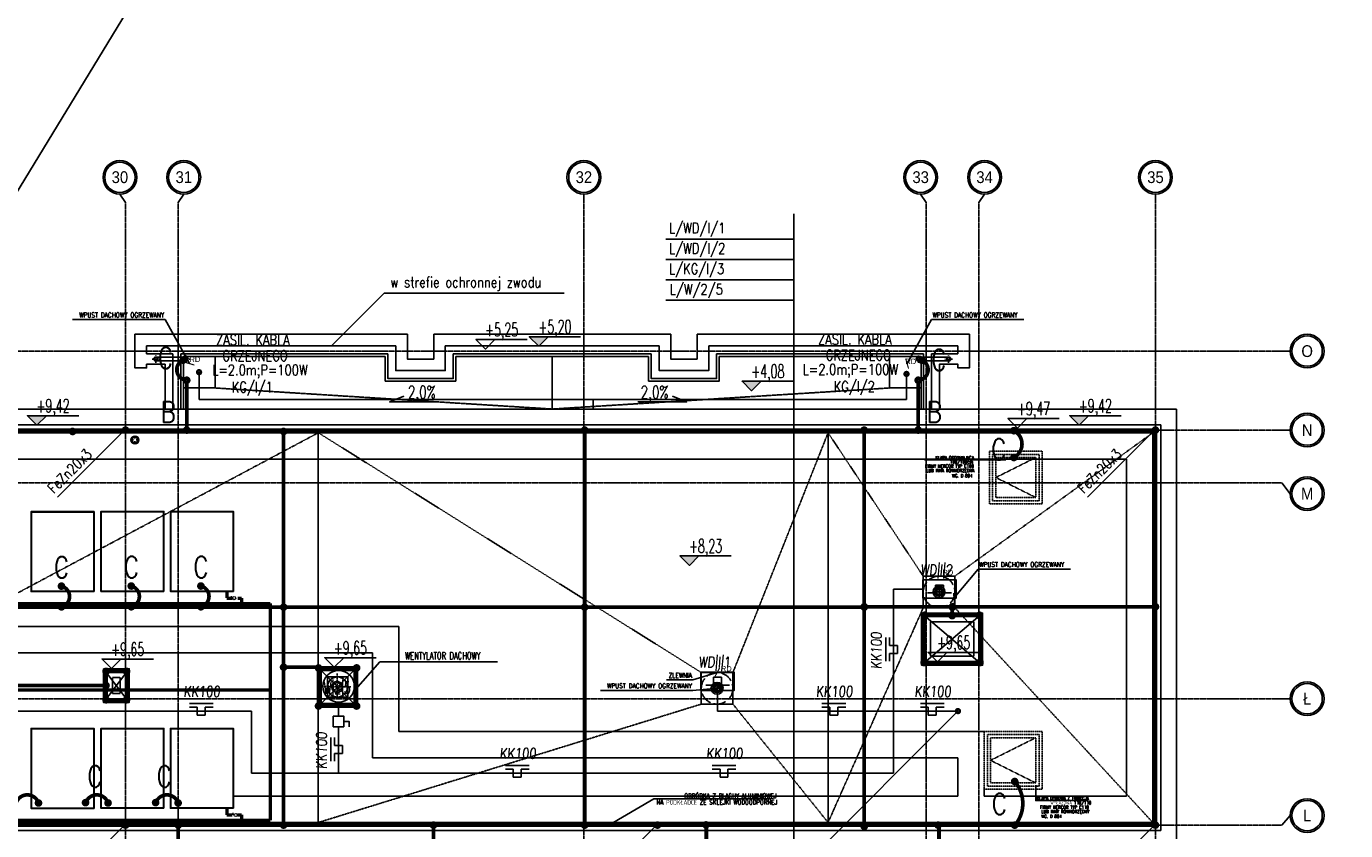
# Model space of a CAD drawing. Extents: x 3880 to 129921, y -116796 to -57711.
# Tile 35 of 110: x 16207 to 18711, y -97822 to -96295. Entities that reach past the tile are written whole.
import ezdxf
from ezdxf.enums import TextEntityAlignment as Align

# ---------------------------------------------------------------- set-up
doc = ezdxf.new("R2010")
doc.units = 0
doc.header["$LTSCALE"] = 2
for name, pattern in [('00-inst$0$DASHDOT', [1, 0.5, -0.25, 0, -0.25]), ('ACAD_ISO02W100', [15, 12, -3]), ('ACAD_ISO10W100', [18.5, 12, -3, 0.5, -3]), ('CENTER', [2, 1.25, -0.25, 0.25, -0.25]), ('DASHDOT2', [12.7, 6.35, -3.175, 0, -3.175]), ('DASHED', [0.75, 0.5, -0.25]), ('DASHED2', [0.375, 0.25, -0.125]), ('DIVIDE2', [0.625, 0.25, -0.125, 0, -0.125, 0, -0.125])]:
    doc.linetypes.add(name, pattern=pattern)
doc.layers.get('0').update_dxf_attribs({"color": 101, "linetype": 'CONTINUOUS'})
doc.layers.add('2DH_PLS_glp', color=202, linetype='DASHED', lineweight=50)
doc.layers.add('2DH_SYM', color=41, linetype='CONTINUOUS', lineweight=18)
for name, color, linetype in [('E35', 6, 'CONTINUOUS'), ('E50', 3, 'CONTINUOUS'), ('Ins-kan', 54, 'CONTINUOUS'), ('Ins-wod', 152, 'CONTINUOUS'), ('KOLEKTORY_BMK_SOLAR_2_51', 1, 'CONTINUOUS'), ('m-went-odnośniki', 255, 'CONTINUOUS'), ('m-went-opis', 86, 'CONTINUOUS'), ('m-went-urządzenia', 51, 'CONTINUOUS'), ('m-went-wywiew', 1, 'CONTINUOUS'), ('Opis-rzedne', 52, 'CONTINUOUS'), ('Opis-spadki', 61, 'CONTINUOUS'), ('Os-osie glowne', 1, 'CENTER'), ('Os-osie-opis', 2, 'CONTINUOUS'), ('Sch-opis', 51, 'CONTINUOUS'), ('W-idok', 9, 'CONTINUOUS'), ('W-idok nad', 5, 'DASHED2')]:
    doc.layers.add(name, color=color, linetype=linetype)
doc.styles.add('CP_ATTR', font='ROMANS.SHX')
doc.styles.add('dwg_opis duży', font='ARIAL.TTF', dxfattribs={"width": 0.9})
doc.styles.add('dwg_opis podstawowy', font='romans.shx', dxfattribs={"width": 0.9})
doc.styles.add('ROMANS', font='romans', dxfattribs={"width": 0.85})
doc.styles.add('tab-bud$0$ROMANS', font='romans', dxfattribs={"width": 0.7})
doc.styles.add('TYTUL2', font='ARIAL.TTF')
doc.dimstyles.new('CHMIELNA', dxfattribs={"dimscale": 3.5, "dimtxt": 4, "dimasz": 1.5, "dimexe": 3, "dimexo": 0, "dimgap": 1, "dimtad": 1, "dimdec": 1, "dimrnd": 0.5, "dimzin": 12, "dimdsep": 46, "dimtxsty": 'ROMANS', "dimblk": 'DIMTICK', "dimcen": 0.09, "dimse1": 1, "dimse2": 1, "dimclrd": 143, "dimclrt": 53, "dimadec": 0, "dimazin": 0, "dimtfac": 1, "dimtdec": 1, "dimtix": 1, "dimtmove": 2, "dimatfit": 2, "dimldrblk": 'ARCHTICK', "dimfxl": 0, "dimtolj": 1, "dimtzin": 0, "dimarcsym": 0})

# ---------------------------------------------------------------- blocks, each defined once
blk = doc.blocks.new('_kdjkgjksjhgkfhh')
for p, q in [((-11.2, 0), (11.2, 0)), ((0, 11.2), (0, -11.2))]:
    blk.add_line(p, q)
for radius in [11.3, 8.25]:
    blk.add_circle((0, 0), radius)
blk = doc.blocks.new('_gkjgskfjgkdfh')
at = {"linetype": 'DASHDOT2', "ltscale": 0.5}
for points in [[(-7, 0), (7, 0)], [(0, -7), (0, 7)], [(0, 0), (0, -7)]]:
    blk.add_lwpolyline(points, dxfattribs=at)
at = {"ltscale": 2}
for radius in [3.75, 3.25]:
    blk.add_circle((0, 0), radius, dxfattribs=at)
blk = doc.blocks.new('_kdfjhkfjghhgkjkl')
at = {"linetype": '00-inst$0$DASHDOT', "ltscale": 5}
for p, q in [((7.5, 0), (-7.5, 0)), ((0, -7.5), (0, 7.5))]:
    blk.add_line(p, q, dxfattribs=at)
for radius in [7.5, 5.5]:
    blk.add_circle((0, 0), radius)
blk = doc.blocks.new('_kgjdskfgjkfh')
at = {"linetype": 'ACAD_ISO10W100'}
for p, q in [((10, 0), (-10, 0)), ((0, 10), (0, -10))]:
    blk.add_line(p, q, dxfattribs=at)
at = {"linetype": 'Continuous', "ltscale": 7}
for p, q in [((-8, 0), (-5, 0)), ((-7.6, 2.5), (-4.8, 1.5)), ((-6.5, 4.7), (-4, 2.9)), ((-4.7, 6.5), (-2.9, 4)), ((-2.5, 7.6), (-1.5, 4.8)), ((0, 8), (0, 5)), ((2.5, 7.6), (1.5, 4.8)), ((4.7, 6.5), (2.9, 4)), ((6.5, 4.7), (4, 2.9)), ((7.6, 2.5), (4.8, 1.5)), ((8, 0), (5, 0)), ((-7.6, -2.5), (-4.8, -1.5)), ((-6.5, -4.7), (-4, -2.9)), ((-4.7, -6.5), (-2.9, -4)), ((-2.5, -7.6), (-1.5, -4.8)), ((0, -8), (0, -5)), ((2.5, -7.6), (1.5, -4.8)), ((4.7, -6.5), (2.9, -4)), ((6.5, -4.7), (4, -2.9)), ((7.6, -2.5), (4.8, -1.5))]:
    blk.add_line(p, q, dxfattribs=at)
at = {"linetype": 'ACAD_ISO02W100'}
blk.add_circle((0, 0), 30, dxfattribs=at)
at = {"linetype": 'Continuous', "ltscale": 7}
for radius in [8, 5]:
    blk.add_circle((0, 0), radius, dxfattribs=at)
blk = doc.blocks.new('SPADKI')
at = {"ltscale": 25}
blk.add_lwpolyline([(0, 0), (0, -70), (-8, -50), (-8, -50)], dxfattribs=at)
at = {"ltscale": 25, "style": 'ROMANS', "width": 0.7}
blk.add_attdef('SP%', text='', height=18, rotation=90, dxfattribs=at).set_placement((-4.9, -24), align=Align.CENTER)
blk = doc.blocks.new('dwg_kota kons 50')
blk.add_hatch(color=256).paths.add_polyline_path([(9, 9), (-9, 9), (0, 0)])
blk.add_lwpolyline([(39.75, 9), (-9, 9), (0, 0), (9, 9)])
at = {"style": 'dwg_opis podstawowy', "width": 0.6}
blk.add_attdef('KOTA_KONS', text='', height=12.75, dxfattribs=at).set_placement((15.375, 8.25), align=Align.BOTTOM_CENTER)
blk = doc.blocks.new('dwg_kota arch 50')
blk.add_lwpolyline([(39.75, 9), (-9, 9), (0, 0), (9, 9)])
at = {"style": 'dwg_opis podstawowy', "width": 0.6}
blk.add_attdef('KOTA_ARCH', text='', height=12.75, dxfattribs=at).set_placement((15.375, 8.25), align=Align.BOTTOM_CENTER)
blk = doc.blocks.new('_opis_osi')
blk.add_hatch(color=256).paths.add_polyline_path([(32, -32), (28.8, -32, -1), (-28.8, -32), (-32, -32, 1)])
for radius in [32, 28.8]:
    blk.add_circle((0, -32), radius)
at = {"style": 'dwg_opis duży', "width": 0.9}
blk.add_attdef('AXNAMEV', text='', height=22.4, rotation=90, dxfattribs=at).set_placement((0, -32), align=Align.MIDDLE_CENTER)
blk = doc.blocks.new('_opis_osi_liczbowy')
blk.add_hatch(color=256).paths.add_polyline_path([(32, 32), (32, 28.8, -1), (32, -28.8), (32, -32, 1)])
for radius in [32, 28.8]:
    blk.add_circle((32, 0), radius)
at = {"style": 'dwg_opis duży', "width": 0.9}
blk.add_attdef('AXNAMEH', text='', height=22.4, rotation=90, dxfattribs=at).set_placement((32, 0), align=Align.MIDDLE_CENTER)
blk = doc.blocks.new('DIMTICK')
for p, q in [((-1, 0), (1, 0)), ((0, 1), (0, -1))]:
    blk.add_line(p, q)
at = {"const_width": 0.141}
blk.add_lwpolyline([(0.71, 0.71), (-0.71, -0.71)], dxfattribs=at)
blk = doc.blocks.new('A$C5F9C5678')
at = {"layer": 'E35'}
for p, q in [((-54.2, 9.9), (-39.2, 9.9)), ((-39.2, 9.9), (-39.2, 24.9)), ((-39.2, 24.9), (-24.2, 24.9)), ((-24.2, 24.9), (-24.2, 9.9)), ((-24.2, 9.9), (-9.2, 9.9))]:
    blk.add_line(p, q, dxfattribs=at)
blk.add_lwpolyline([(-63.3, 34.4), (0, 34.4), (0, 0), (-63.3, 0)], close=True, dxfattribs=at)
blk = doc.blocks.new('A$C396C56EA')
at = {"layer": 'E35'}
for p, q in [((0, 0), (45, 0)), ((0, -6.9), (15, -6.9)), ((15, -6.9), (15, -21.9)), ((15, -21.9), (30, -21.9)), ((30, -21.9), (30, -6.9)), ((30, -6.9), (45, -6.9))]:
    blk.add_line(p, q, dxfattribs=at)
blk = doc.blocks.new('CPHS_873')
for p, q in [((0, 0.3), (0, 0.5)), ((0, 0.5), (0.4, 0.5))]:
    blk.add_line(p, q)
blk.add_circle((0, 0), 0.3)
at = {"linetype": 'ByBlock', "style": 'CP_ATTR', "flags": 9}
for tag in ['OTHER', 'WEIGHT', 'VOLTAGE', 'POWER', 'FLOW', 'TEMPERATURE', 'PN', 'DN', 'CHARACTER', 'ORDER-NO', 'PRODUCT-TYPE', 'ARTICLE', 'PRODUCER', 'NUMBER', 'GROUP', 'NAME']:
    blk.add_attdef(tag, text='', height=0.00005, dxfattribs=at).set_placement((-0.09, -0.02), align=Align.MIDDLE_LEFT)

msp = doc.modelspace()

# ---------------------------------------------------------------- linework, layer by layer
at = {"layer": '2DH_PLS_glp'}
for p, q in [((16587.256, -97367.19), (16587.256, -97375.27)), ((16587.256, -97368.383), (16587.256, -97380.27)), ((16587.256, -97380.27), (16597.615, -97380.27)), ((16607.615, -97380.27), (16615.118, -97380.27)), ((16615.118, -97380.27), (16615.118, -97390.217)), ((10012.986, -97390.217), (16669.949, -97390.217)), ((16669.949, -97802.006), (16669.949, -97390.217)), ((16669.949, -97555.159), (15188.05, -97555.159)), ((16587.256, -97778.979), (16587.256, -97787.059)), ((16587.256, -97780.172), (16587.256, -97792.059)), ((10012.986, -97802.006), (16669.949, -97802.006)), ((16587.256, -97792.059), (16597.615, -97792.059)), ((16607.615, -97792.059), (16615.118, -97792.059)), ((16615.118, -97792.059), (16615.118, -97802.006))]:
    msp.add_line(p, q, dxfattribs=at)
at = {"layer": 'E35'}
for p, q in [((20306.701, -89854.952), (3879.746, -116795.688)), ((17663.092, -97906.49), (17663.092, -96650.948)), ((17663.092, -96698.465), (17420.191, -96698.465)), ((17663.092, -96737.263), (17420.191, -96737.263)), ((17663.092, -96776.061), (17420.191, -96776.061)), ((16787.244, -96899.911), (16885.811, -96801.345)), ((16885.811, -96801.345), (17227.343, -96801.345)), ((17663.092, -96814.859), (17420.191, -96814.859)), ((16265.505, -97188.648), (16394.673, -97059.48)), ((16265.505, -97188.648), (16394.673, -97059.48)), ((18220.505, -97188.648), (18349.673, -97059.48)), ((18220.505, -97188.648), (18349.673, -97059.48)), ((17974.802, -97594.78), (17663.092, -97906.49)), ((16265.505, -97938.648), (16394.673, -97809.48)), ((16265.505, -97938.648), (16394.673, -97809.48)), ((17249.622, -97964.358), (17404.5, -97809.48)), ((17249.622, -97964.358), (17404.5, -97809.48)), ((18220.505, -97938.648), (18349.673, -97809.48)), ((18220.505, -97938.648), (18349.673, -97809.48))]:
    msp.add_line(p, q, dxfattribs=at)
at = {"layer": 'E35', "ltscale": 0.5}
msp.add_line((16819.053, -97614.353), (16819.053, -97624.353), dxfattribs=at)
for points in [[(16789.053, -97604.353), (16809.053, -97604.353), (16809.053, -97624.353), (16789.053, -97624.353)], [(16809.053, -97614.353), (16819.053, -97614.353), (16819.053, -97614.353), (16809.053, -97614.353)]]:
    msp.add_lwpolyline(points, close=True, dxfattribs=at)
at = {"layer": 'E50'}
for p, q in [((16534.289, -97003.24), (16534.289, -96951.302)), ((17877.143, -97003.24), (17877.143, -96954.658)), ((16534.289, -97003.24), (17877.143, -97003.24)), ((17282.28, -97021.302), (17282.28, -97003.24)), ((17908.141, -97363.089), (17852.331, -97363.089)), ((17852.331, -97363.089), (17852.331, -97712.382)), ((17518.56, -97555.429), (17518.56, -97594.78)), ((16799.053, -97577.641), (16799.053, -97604.353)), ((15216.232, -97594.78), (16633.774, -97594.78)), ((16633.774, -97712.382), (16633.774, -97594.78)), ((17518.56, -97594.78), (17974.802, -97594.78)), ((16799.053, -97712.382), (16799.053, -97624.353)), ((17852.331, -97712.382), (16633.774, -97712.382))]:
    msp.add_line(p, q, dxfattribs=at)
at = {"layer": 'E50', "const_width": 7}
for points in [[(16503.969, -96928.467, 0.78481799), (16510.226, -96966.409, 2.21832926)], [(17906.22, -96928.467, -0.78481799), (17899.963, -96966.409, -2.21832926)], [(18080.985, -97113.302, 0.59516347), (18081.656, -97062.599, 2.21832926)], [(16273.035, -97357.555, -0.77042455), (16273.707, -97396.721, -2.21832926)], [(16405.576, -97357.339, -0.77042455), (16406.248, -97396.506, -2.21832926)], [(16537.755, -97357.339, -0.77042455), (16538.427, -97396.506, -2.21832926)], [(18082.558, -97728.46, -0.36510477), (18083.23, -97811.116, -2.21832926)], [(16229.506, -97769.262, 0.71386373), (16187.235, -97768.59, 2.21832926)], [(16361.488, -97769.262, 0.71386373), (16319.217, -97768.59, 2.21832926)], [(16494.55, -97769.262, 0.71386373), (16452.28, -97768.59, 2.21832926)]]:
    msp.add_lwpolyline(points, format="xyb", dxfattribs=at)
for points in [[(16507.719, -96928.467, 1), (16500.219, -96928.467, 1)], [(17902.47, -96928.467, -1), (17909.97, -96928.467, -1)], [(16514.647, -96966.595, 1), (16507.147, -96966.595, 1)], [(16534.289, -96948.802, -1), (16534.289, -96953.802, -1)], [(17877.143, -96952.158, 1), (17877.143, -96957.158, 1)], [(17895.542, -96966.595, -1), (17903.042, -96966.595, -1)], [(16290.388, -97063.891, -1), (16297.888, -97063.891, -1)], [(16690.969, -97063.891, -1), (16698.469, -97063.891, -1)], [(17262.572, -97061.302, -1), (17270.072, -97061.302, -1)], [(17792.985, -97061.302, -1), (17800.485, -97061.302, -1)], [(18077.235, -97062.413, 1), (18084.735, -97062.413, 1)], [(18345.923, -97061.302, -1), (18353.423, -97061.302, -1)], [(18077.235, -97113.302, 1), (18084.735, -97113.302, 1)], [(16269.285, -97357.555, -1), (16276.785, -97357.555, -1)], [(16401.826, -97357.339, -1), (16409.326, -97357.339, -1)], [(16534.005, -97357.339, -1), (16541.505, -97357.339, -1)], [(16269.285, -97396.907, -1), (16276.785, -97396.907, -1)], [(16401.826, -97396.692, -1), (16409.326, -97396.692, -1)], [(16534.005, -97396.692, -1), (16541.505, -97396.692, -1)], [(16690.969, -97397.429, -1), (16698.469, -97397.429, -1)], [(17262.505, -97397.429, -1), (17270.005, -97397.429, -1)], [(17793.166, -97396.701, -1), (17800.666, -97396.701, -1)], [(17793.166, -97397.429, -1), (17800.666, -97397.429, -1)], [(17907.767, -97412.824, -1), (17915.267, -97412.824, -1)], [(17907.767, -97413.552, -1), (17915.267, -97413.552, -1)], [(17959.923, -97412.824, -1), (17967.423, -97412.824, -1)], [(17959.923, -97413.552, -1), (17967.423, -97413.552, -1)], [(17960.613, -97396.701, -1), (17968.113, -97396.701, -1)], [(17960.613, -97397.429, -1), (17968.113, -97397.429, -1)], [(18012.078, -97412.824, -1), (18019.578, -97412.824, -1)], [(18012.078, -97413.552, -1), (18019.578, -97413.552, -1)], [(18345.923, -97396.701, -1), (18353.423, -97396.701, -1)], [(16353.923, -97519.302, -1), (16361.423, -97519.302, -1)], [(16392.923, -97519.302, -1), (16400.423, -97519.302, -1)], [(16690.969, -97511.456, -1), (16698.469, -97511.456, -1)], [(16757.275, -97512.829, -1), (16764.775, -97512.829, -1)], [(16829.641, -97512.829, -1), (16837.141, -97512.829, -1)], [(17906.923, -97502.06, -1), (17914.423, -97502.06, -1)], [(17906.923, -97502.788, -1), (17914.423, -97502.788, -1)], [(18012.923, -97502.06, -1), (18020.423, -97502.06, -1)], [(18012.923, -97502.788, -1), (18020.423, -97502.788, -1)], [(16353.923, -97546.302, -1), (16361.423, -97546.302, -1)], [(16353.923, -97573.302, -1), (16361.423, -97573.302, -1)], [(16392.923, -97573.302, -1), (16400.423, -97573.302, -1)], [(16757.275, -97585.189, -1), (16764.775, -97585.189, -1)], [(16829.641, -97585.189, -1), (16837.141, -97585.189, -1)], [(17972.302, -97594.78, 1), (17977.302, -97594.78, 1)], [(18078.808, -97728.46, -1), (18086.308, -97728.46, -1)], [(16229.506, -97773.012, 1), (16229.506, -97765.512, 1)], [(16318.768, -97772.302, -1), (16318.768, -97764.802, -1)], [(16361.488, -97773.012, 1), (16361.488, -97765.512, 1)], [(16451.83, -97772.302, -1), (16451.83, -97764.802, -1)], [(16494.55, -97773.012, 1), (16494.55, -97765.512, 1)], [(16498.423, -97811.302, -1), (16490.923, -97811.302, -1)], [(16690.969, -97811.302, -1), (16698.469, -97811.302, -1)], [(16983.011, -97811.302, -1), (16975.511, -97811.302, -1)], [(17262.505, -97811.302, -1), (17270.005, -97811.302, -1)], [(17500.27, -97810.885, -1), (17492.77, -97810.885, -1)], [(17793.166, -97813.891, -1), (17800.666, -97813.891, -1)], [(17940.923, -97811.302, -1), (17933.423, -97811.302, -1)], [(18078.808, -97811.302, -1), (18086.308, -97811.302, -1)], [(18345.923, -97811.302, -1), (18353.423, -97811.302, -1)]]:
    msp.add_lwpolyline(points, format="xyb", close=True, dxfattribs=at)
for points in [[(16510.897, -97061.302), (16510.897, -96966.595)], [(17899.292, -97061.302), (17899.292, -96966.595)], [(9406.673, -97061.302), (18349.673, -97061.302)], [(16694.719, -97063.891), (16694.719, -97813.891)], [(17266.255, -97063.891), (17266.255, -97813.891)], [(17796.916, -97063.891), (17796.916, -97813.891)], [(18349.673, -97811.302), (18349.673, -97061.302)], [(15144.673, -97397.429), (17792.534, -97397.429)], [(17792.534, -97396.701), (18349.673, -97396.701)], [(17910.673, -97413.552), (17910.673, -97502.788), (18016.673, -97502.788), (18016.673, -97413.552), (17910.673, -97413.552)], [(17963.673, -97413.552), (17963.673, -97398.552)], [(16761.025, -97511.456), (16694.719, -97511.456)], [(16761.025, -97512.829), (16833.391, -97512.829), (16833.391, -97585.189), (16761.025, -97585.189), (16761.025, -97512.829)], [(16357.673, -97519.302), (16396.673, -97519.302), (16396.673, -97573.302), (16357.673, -97573.302), (16357.673, -97519.302)], [(16357.673, -97546.302), (16145.132, -97546.302)], [(9247.289, -97811.302), (18349.673, -97811.302)], [(16979.261, -97811.302), (16979.261, -102331.302)], [(17497.191, -97811.302), (17497.191, -102333.302)]]:
    msp.add_lwpolyline(points, dxfattribs=at)
at = {"layer": 'E50', "ltscale": 15, "const_width": 7}
for points in [[(16394.764, -97065.051, 1), (16394.582, -97057.553, 1)], [(16510.807, -97065.051, -1), (16510.988, -97057.553, -1)], [(17899.383, -97065.051, 1), (17899.201, -97057.553, 1)], [(18349.764, -97065.051, 1), (18349.582, -97057.553, 1)], [(16394.764, -97815.051, 1), (16394.582, -97807.553, 1)], [(17404.591, -97815.051, 1), (17404.409, -97807.553, 1)], [(18349.764, -97815.051, 1), (18349.582, -97807.553, 1)]]:
    msp.add_lwpolyline(points, format="xyb", close=True, dxfattribs=at)
at = {"layer": 'E50', "linetype": 'DIVIDE2', "ltscale": 70, "const_width": 7}
for points in [[(16494.673, -97811.302), (16494.673, -101561.302)], [(17938.816, -97811.302), (17938.816, -101801.148)]]:
    msp.add_lwpolyline(points, dxfattribs=at)
at = {"layer": 'E50', "color": 6}
msp.add_circle((16799.185, -97547.735), 29.907, dxfattribs=at)
at = {"layer": 'KOLEKTORY_BMK_SOLAR_2_51'}
for points in [[(16334.907, -97367.747), (16334.907, -97216.029), (16215.297, -97216.029), (16215.297, -97367.747)], [(16216.03, -97216.872), (16215.94, -97367.12), (16334.347, -97367.171), (16334.479, -97216.872)], [(16467.448, -97367.532), (16467.448, -97215.813), (16347.838, -97215.813), (16347.838, -97367.532)], [(16348.57, -97216.656), (16348.48, -97366.905), (16466.887, -97366.956), (16467.02, -97216.656)], [(16599.627, -97367.532), (16599.627, -97215.813), (16480.017, -97215.813), (16480.017, -97367.532)], [(16480.749, -97216.656), (16480.66, -97366.905), (16599.066, -97366.956), (16599.199, -97216.656)], [(16334.907, -97779.536), (16334.907, -97627.818), (16215.297, -97627.818), (16215.297, -97779.536)], [(16216.03, -97628.661), (16215.94, -97778.909), (16334.347, -97778.96), (16334.479, -97628.661)], [(16467.448, -97779.321), (16467.448, -97627.602), (16347.838, -97627.602), (16347.838, -97779.321)], [(16348.57, -97628.445), (16348.48, -97778.694), (16466.887, -97778.745), (16467.02, -97628.445)], [(16599.627, -97779.321), (16599.627, -97627.602), (16480.017, -97627.602), (16480.017, -97779.321)], [(16480.749, -97628.445), (16480.66, -97778.694), (16599.066, -97778.745), (16599.199, -97628.445)]]:
    msp.add_lwpolyline(points, close=True, dxfattribs=at)
at = {"layer": 'm-went-odnośniki'}
for p in [(16827.008, -97558.701), (17101.074, -97501.288)]:
    msp.add_line(p, (16877.158, -97501.288), dxfattribs=at)
at = {"layer": 'm-went-urządzenia'}
msp.add_circle((16796.861, -97549.009), 19.183, dxfattribs=at)
at = {"layer": 'm-went-wywiew', "color": 9, "linetype": 'DASHED2'}
for p, q in [((16796.514, -97523.335), (16796.514, -97571.302)), ((16770.84, -97549.009), (16822.187, -97549.009))]:
    msp.add_line(p, q, dxfattribs=at)
at = {"layer": 'm-went-wywiew', "color": 9, "linetype": 'DASHED'}
msp.add_circle((16796.514, -97549.009), 10.56, dxfattribs=at)
at = {"layer": 'm-went-wywiew', "linetype": 'DASHED'}
msp.add_circle((16796.514, -97549.009), 8, dxfattribs=at)
at = {"layer": 'Os-osie glowne'}
for points in [[(16394.673, -102606.302), (16394.673, -96629.302)], [(16494.673, -102606.302), (16494.673, -96629.302)], [(17264.673, -102606.302), (17264.673, -96629.302)], [(17914.673, -102606.302), (17914.673, -96629.302)], [(18014.673, -102606.302), (18014.673, -96629.302)], [(18349.673, -102606.302), (18349.673, -96629.302)], [(6322.673, -96911.302), (18589.673, -96911.302)], [(6322.673, -97061.302), (18589.673, -97061.302)], [(6322.673, -97161.302), (18589.673, -97161.302)], [(6322.673, -97571.302), (18589.673, -97571.302)], [(6322.673, -97811.302), (18589.673, -97811.302)]]:
    msp.add_lwpolyline(points, dxfattribs=at)
at = {"layer": 'Os-osie-opis'}
for points in [[(16384.013, -96613.302), (16394.673, -96629.302)], [(16505.333, -96613.302), (16494.673, -96629.302)], [(17264.673, -96629.302), (17264.673, -96613.302)], [(17904.013, -96613.302), (17914.673, -96629.302)], [(18025.333, -96613.302), (18014.673, -96629.302)], [(18349.673, -96629.302), (18349.673, -96613.302)], [(18589.673, -96911.302), (18605.673, -96911.302)], [(18589.673, -97061.302), (18605.673, -97061.302)], [(18605.673, -97181.962), (18589.673, -97161.302)], [(18589.673, -97571.302), (18605.673, -97571.302)], [(18605.673, -97793.142), (18589.673, -97811.302)]]:
    msp.add_lwpolyline(points, dxfattribs=at)
at = {"layer": 'Sch-opis'}
for points in [[(17911.329, -97118.027), (18065.458, -97118.027)], [(18220.03, -97764.814), (18122.455, -97764.814), (18122.455, -97735.573)], [(17619.483, -97761.641), (17397.51, -97761.641), (17312.159, -97811.302)]]:
    msp.add_lwpolyline(points, dxfattribs=at)
at = {"layer": 'W-idok'}
for p, q in [((16434.673, -96901.302), (16907.673, -96901.302)), ((17001.673, -96901.302), (17407.673, -96901.302)), ((17501.673, -96901.302), (17974.673, -96901.302)), ((16434.673, -96916.302), (16484.673, -96916.302)), ((16484.673, -97021.302), (16484.673, -96916.302)), ((16499.673, -97021.302), (16499.673, -96916.302)), ((16499.673, -96916.302), (16892.673, -96916.302)), ((17016.673, -96916.302), (17392.673, -96916.302)), ((17516.673, -96916.302), (17909.673, -96916.302)), ((17909.673, -96916.302), (17909.673, -97021.302)), ((17924.673, -96916.302), (17924.673, -97021.302)), ((17924.673, -96916.302), (17974.673, -96916.302)), ((18389.673, -97021.302), (9366.673, -97021.302)), ((18389.673, -97851.302), (18389.673, -97021.302)), ((15226.673, -97116.302), (18294.673, -97116.302)), ((18294.673, -97116.302), (18294.673, -97756.302)), ((17974.673, -97756.302), (16599.086, -97756.302)), ((18294.673, -97756.302), (18024.673, -97756.302))]:
    msp.add_line(p, q, dxfattribs=at)
for points in [[(16929.673, -96879.302), (16412.673, -96879.302), (16412.673, -96943.302), (16434.673, -96943.302), (16434.673, -96936.302), (16469.673, -96936.302), (16469.673, -97021.302)], [(16929.673, -96879.302), (16929.673, -96926.302), (16979.673, -96926.302), (16979.673, -96879.302)], [(17429.673, -96879.302), (16979.673, -96879.302)], [(17429.673, -96879.302), (17429.673, -96926.302), (17479.673, -96926.302), (17479.673, -96879.302)], [(17939.673, -97021.302), (17939.673, -96936.302), (17974.673, -96936.302), (17974.673, -96943.302), (17996.673, -96943.302), (17996.673, -96879.302), (17479.673, -96879.302)], [(16434.673, -96901.302), (16434.673, -96916.302)], [(16907.673, -96901.302), (16907.673, -96948.302), (17001.673, -96948.302), (17001.673, -96901.302)], [(17407.673, -96901.302), (17407.673, -96948.302), (17501.673, -96948.302), (17501.673, -96901.302)], [(17974.673, -96901.302), (17974.673, -96916.302)], [(16509.65, -96922.551), (16452.173, -96922.551)], [(16509.65, -96930.051), (16452.173, -96930.051)], [(16504.673, -97021.302), (16504.673, -96921.302), (16887.673, -96921.302)], [(16887.673, -96921.302), (16887.673, -96968.302), (17021.673, -96968.302), (17021.673, -96921.302)], [(16892.673, -96916.302), (16892.673, -96963.302), (17016.673, -96963.302), (17016.673, -96916.302)], [(17021.673, -96921.302), (17387.673, -96921.302)], [(17387.673, -96921.302), (17387.673, -96968.302), (17521.673, -96968.302), (17521.673, -96921.302)], [(17392.673, -96916.302), (17392.673, -96963.302), (17516.673, -96963.302), (17516.673, -96916.302)], [(17521.673, -96921.302), (17904.673, -96921.302), (17904.673, -97021.302)], [(17899.695, -96922.551), (17957.173, -96922.551)], [(17899.695, -96930.051), (17957.173, -96930.051)], [(9257.173, -97151.302), (9396.673, -97151.302), (9396.673, -97051.302), (18359.673, -97051.302), (18359.673, -97821.302), (9257.173, -97821.302)], [(9257.173, -97166.302), (9411.673, -97166.302), (9411.673, -97066.302), (18344.673, -97066.302), (18344.673, -97806.302), (9257.173, -97806.302)], [(18021.673, -97408.552), (17905.673, -97507.788)], [(18021.673, -97507.788), (17905.673, -97408.552)], [(15226.673, -97434.302), (16913.391, -97434.302)], [(16913.391, -97633.302), (16913.391, -97434.302)], [(15176.673, -97484.302), (16863.391, -97484.302)], [(16863.391, -97683.302), (16863.391, -97484.302)], [(16352.673, -97514.302), (16401.673, -97578.302)], [(16401.673, -97514.302), (16352.673, -97578.302)], [(16833.391, -97512.829), (16761.025, -97585.189)], [(16761.025, -97512.829), (16833.391, -97585.189)], [(18024.673, -97633.302), (16913.391, -97633.302)], [(17974.673, -97683.302), (16863.391, -97683.302)], [(17974.673, -97756.302), (17974.673, -97683.302)], [(18024.673, -97743.302), (18024.673, -97756.302)]]:
    msp.add_lwpolyline(points, dxfattribs=at)
for points in [[(16504.673, -96921.302), (16564.673, -96921.302), (16564.673, -96981.302), (16504.673, -96981.302)], [(17904.673, -96921.302), (17844.673, -96921.302), (17844.673, -96981.302), (17904.673, -96981.302)], [(17908.923, -97338.552), (17968.923, -97338.552), (17968.923, -97398.552), (17908.923, -97398.552)], [(17905.673, -97408.552), (18021.673, -97408.552), (18021.673, -97507.788), (17905.673, -97507.788)], [(16352.673, -97514.302), (16401.673, -97514.302), (16401.673, -97578.302), (16352.673, -97578.302)], [(16761.025, -97549.009), (16761.025, -97512.829), (16833.391, -97512.829), (16833.391, -97585.189), (16761.025, -97585.189)], [(17487.67, -97521.522), (17547.67, -97521.522), (17547.67, -97581.522), (17487.67, -97581.522)]]:
    msp.add_lwpolyline(points, close=True, dxfattribs=at)
at = {"layer": 'W-idok', "linetype": 'DASHED'}
for points in [[(17204.673, -96921.302), (17204.673, -97021.302)], [(16564.673, -96981.302), (17204.673, -97021.302)], [(17844.673, -96981.302), (17204.673, -97021.302)], [(15484.673, -97746.302), (16760.673, -97066.302)], [(16760.673, -97066.302), (16760.673, -97806.302)], [(17487.67, -97521.522), (16760.673, -97066.302)], [(17547.67, -97521.522), (17728.296, -97066.302), (17908.923, -97338.552)], [(17728.296, -97806.302), (17728.296, -97066.302)], [(17968.923, -97338.552), (18344.673, -97066.302)], [(17908.923, -97398.552), (17728.296, -97806.302), (17547.67, -97581.522)], [(17968.923, -97398.552), (18344.673, -97806.302)], [(17487.67, -97581.522), (16760.673, -97806.302)]]:
    msp.add_lwpolyline(points, dxfattribs=at)
for points in [[(17910.673, -97413.552), (18016.673, -97413.552), (18016.673, -97502.788), (17910.673, -97502.788)], [(17922.673, -97425.552), (18004.673, -97425.552), (18004.673, -97490.788), (17922.673, -97490.788)], [(16357.673, -97519.302), (16396.673, -97519.302), (16396.673, -97573.302), (16357.673, -97573.302)], [(16369.673, -97531.302), (16384.673, -97531.302), (16384.673, -97561.302), (16369.673, -97561.302)], [(16766.025, -97549.009), (16766.025, -97517.829), (16828.391, -97517.829), (16828.391, -97580.189), (16766.025, -97580.189)], [(16778.025, -97549.009), (16778.025, -97529.829), (16816.391, -97529.829), (16816.391, -97568.189), (16778.025, -97568.189)]]:
    msp.add_lwpolyline(points, close=True, dxfattribs=at)
at = {"layer": 'W-idok nad'}
for points in [[(18034.673, -97101.302), (18134.673, -97101.302), (18134.673, -97201.302), (18034.673, -97201.302)], [(18040.673, -97107.302), (18128.673, -97107.302), (18128.673, -97195.302), (18040.673, -97195.302)], [(18046.673, -97113.302), (18122.673, -97113.302), (18122.673, -97189.302), (18046.673, -97189.302)], [(18134.673, -97743.302), (18134.673, -97633.302), (18024.673, -97633.302), (18024.673, -97743.302)], [(18128.673, -97737.302), (18128.673, -97639.302), (18030.673, -97639.302), (18030.673, -97737.302)], [(18122.673, -97731.302), (18122.673, -97645.302), (18036.673, -97645.302), (18036.673, -97731.302)]]:
    msp.add_lwpolyline(points, close=True, dxfattribs=at)
for points in [[(18122.673, -97189.302), (18046.673, -97151.302), (18122.673, -97113.302)], [(18122.673, -97731.302), (18036.673, -97688.302), (18122.673, -97645.302)]]:
    msp.add_lwpolyline(points, dxfattribs=at)

# ---------------------------------------------------------------- block references
at = {"layer": '2DH_SYM', "xscale": 10, "yscale": 10, "zscale": 10, "rotation": 90}
for p in [(16600.899, -97380.274), (16603.899, -97792.063)]:
    msp.add_blockref('CPHS_873', p, dxfattribs=at)
at = {"layer": 'E35'}
for name, p in [('A$C5F9C5678', (17971.485, -97380.272)), ('A$C5F9C5678', (17550.232, -97555.429)), ('A$C396C56EA', (16515.957, -97580.422)), ('A$C396C56EA', (17716.681, -97580.422)), ('A$C396C56EA', (17903.573, -97580.422)), ('A$C396C56EA', (17115.821, -97698.024)), ('A$C396C56EA', (17508.207, -97698.024))]:
    msp.add_blockref(name, p, dxfattribs=at)
at = {"layer": 'E35', "rotation": 90}
for p in [(17837.973, -97500.154), (16784.696, -97690.089)]:
    msp.add_blockref('A$C396C56EA', p, dxfattribs=at)
at = {"layer": 'Ins-kan'}
msp.add_blockref('_kdfjhkfjghhgkjkl', (16412.566, -97080.019), dxfattribs=at)
at = {"layer": 'Ins-wod'}
for name, p in [('_gkjgskfjgkdfh', (16509.65, -96926.302)), ('_kdjkgjksjhgkfhh', (17938.923, -97368.552)), ('_kdjkgjksjhgkfhh', (17938.923, -97368.552)), ('_kdjkgjksjhgkfhh', (17517.67, -97551.522))]:
    msp.add_blockref(name, p, dxfattribs=at)
at = {"layer": 'Ins-wod', "xscale": -1}
msp.add_blockref('_gkjgskfjgkdfh', (17899.695, -96926.302), dxfattribs=at)
at = {"layer": 'Ins-wod', "rotation": 270}
for p in [(17938.923, -97368.552), (17517.67, -97551.522)]:
    msp.add_blockref('_kgjdskfgjkfh', p, dxfattribs=at)
at = {"layer": 'Opis-rzedne', "xscale": 2, "yscale": 2, "zscale": 2}
for name, p, values in [('dwg_kota arch 50', (17077.721, -96907.37), {'KOTA_ARCH': '+5,25'}), ('dwg_kota kons 50', (17178.995, -96901.87), {'KOTA_KONS': '+5,20'}), ('dwg_kota kons 50', (17583.16, -96986.468), {'KOTA_KONS': '+4,08'}), ('dwg_kota kons 50', (16226.389, -97051.87), {'KOTA_KONS': '+9,42'}), ('dwg_kota arch 50', (18087.529, -97057.37), {'KOTA_ARCH': '+9,47'}), ('dwg_kota kons 50', (18204.871, -97051.87), {'KOTA_KONS': '+9,42'}), ('dwg_kota kons 50', (17464.928, -97318.278), {'KOTA_KONS': '+8,23'}), ('dwg_kota arch 50', (16790.777, -97511.597), {'KOTA_ARCH': '+9,65'}), ('dwg_kota arch 50', (17935.967, -97501.33), {'KOTA_ARCH': '+9,65'}), ('dwg_kota arch 50', (16368.054, -97514.038), {'KOTA_ARCH': '+9,65'})]:
    msp.add_blockref(name, p, dxfattribs=at).add_auto_attribs(values)
at = {"layer": 'Opis-spadki', "xscale": 1.320808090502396, "yscale": 1.320808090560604, "zscale": 1.320808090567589, "rotation": 270}
msp.add_blockref('SPADKI', (16988.828, -97007.671), dxfattribs=at).add_auto_attribs({'SP%': '2,0%'})
at = {"layer": 'Opis-spadki'}
ref = msp.add_blockref('SPADKI', (17367.189, -97007.671), dxfattribs=dict(at, xscale=-1.320808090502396, yscale=1.320808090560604, zscale=1.320808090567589, rotation=90))
ref.add_attrib('SP%', '2,0%', dxfattribs={"layer": '0', "ltscale": 25, "height": 23.7745, "style": 'ROMANS', "width": 0.7}).set_placement((17398.952, -97001.204), align=Align.CENTER)
at = {"layer": 'Os-osie-opis'}
ref = msp.add_blockref('_opis_osi_liczbowy', (16384.013, -96613.302), dxfattribs=dict(at, xscale=-1, rotation=270))
ref.add_attrib('AXNAMEH', '30', dxfattribs={"layer": '0', "height": 22.4, "style": 'dwg_opis duży', "width": 0.9}).set_placement((16384.013, -96581.012), align=Align.MIDDLE_CENTER)
ref = msp.add_blockref('_opis_osi_liczbowy', (16505.333, -96613.302), dxfattribs=dict(at, xscale=-1, rotation=270))
ref.add_attrib('AXNAMEH', '31', dxfattribs={"layer": '0', "height": 22.4, "style": 'dwg_opis duży', "width": 0.9}).set_placement((16505.333, -96581.012), align=Align.MIDDLE_CENTER)
ref = msp.add_blockref('_opis_osi_liczbowy', (17264.673, -96613.302), dxfattribs=dict(at, rotation=90))
ref.add_attrib('AXNAMEH', '32', dxfattribs={"layer": '0', "height": 22.4, "style": 'dwg_opis duży', "width": 0.9}).set_placement((17264.783, -96581.012), align=Align.MIDDLE_CENTER)
ref = msp.add_blockref('_opis_osi_liczbowy', (17904.013, -96613.302), dxfattribs=dict(at, xscale=-1, rotation=270))
ref.add_attrib('AXNAMEH', '33', dxfattribs={"layer": '0', "height": 22.4, "style": 'dwg_opis duży', "width": 0.9}).set_placement((17904.013, -96581.012), align=Align.MIDDLE_CENTER)
ref = msp.add_blockref('_opis_osi_liczbowy', (18025.333, -96613.302), dxfattribs=dict(at, xscale=-1, rotation=270))
ref.add_attrib('AXNAMEH', '34', dxfattribs={"layer": '0', "height": 22.4, "style": 'dwg_opis duży', "width": 0.9}).set_placement((18025.333, -96581.012), align=Align.MIDDLE_CENTER)
ref = msp.add_blockref('_opis_osi_liczbowy', (18349.673, -96613.302), dxfattribs=dict(at, rotation=90))
ref.add_attrib('AXNAMEH', '35', dxfattribs={"layer": '0', "height": 22.4, "style": 'dwg_opis duży', "width": 0.9}).set_placement((18349.783, -96581.012), align=Align.MIDDLE_CENTER)
ref = msp.add_blockref('_opis_osi', (18605.673, -96911.302), dxfattribs=dict(at, xscale=-1, rotation=90))
ref.add_attrib('AXNAMEV', 'O', dxfattribs={"layer": '0', "height": 22.4, "style": 'dwg_opis duży', "width": 0.9}).set_placement((18637.673, -96911.302), align=Align.MIDDLE_CENTER)
ref = msp.add_blockref('_opis_osi', (18605.673, -97061.302), dxfattribs=dict(at, xscale=-1, rotation=90))
ref.add_attrib('AXNAMEV', 'N', dxfattribs={"layer": '0', "height": 22.4, "style": 'dwg_opis duży', "width": 0.9}).set_placement((18637.673, -97061.302), align=Align.MIDDLE_CENTER)
ref = msp.add_blockref('_opis_osi', (18605.673, -97181.962), dxfattribs=dict(at, xscale=-1, rotation=90))
ref.add_attrib('AXNAMEV', 'M', dxfattribs={"layer": '0', "height": 22.4, "style": 'dwg_opis duży', "width": 0.9}).set_placement((18637.673, -97181.962), align=Align.MIDDLE_CENTER)
ref = msp.add_blockref('_opis_osi', (18605.673, -97571.302), dxfattribs=dict(at, xscale=-1, rotation=90))
ref.add_attrib('AXNAMEV', 'Ł', dxfattribs={"layer": '0', "height": 22.4, "style": 'dwg_opis duży', "width": 0.9}).set_placement((18637.673, -97571.302), align=Align.MIDDLE_CENTER)
ref = msp.add_blockref('_opis_osi', (18605.673, -97793.142), dxfattribs=dict(at, xscale=-1, rotation=90))
ref.add_attrib('AXNAMEV', 'L', dxfattribs={"layer": '0', "height": 22.4, "style": 'dwg_opis duży', "width": 0.9}).set_placement((18637.673, -97793.142), align=Align.MIDDLE_CENTER)
at = {"layer": 'W-idok'}
msp.add_blockref('_gkjgskfjgkdfh', (16452.173, -96926.302), dxfattribs=at)
at = {"layer": 'W-idok', "xscale": -1}
msp.add_blockref('_gkjgskfjgkdfh', (17957.173, -96926.302), dxfattribs=at)

# ---------------------------------------------------------------- texts
at = {"layer": 'E35', "style": 'ROMANS'}
for s, height, width, p in [('L/WD/I/1', 20, 0.8, (17426.318, -96687.515)), ('L/WD/I/2', 20, 0.8, (17426.318, -96726.313)), ('L/KG/I/3', 20, 0.8, (17426.318, -96765.111)), ('w strefie ochronnej zwodu ', 20, 0.8, (16897.366, -96790.395)), ('L/W/2/5', 20, 0.8, (17427.716, -96803.909)), ('W|2|5', 23, 0.65, (16770.471, -97562.205))]:
    msp.add_text(s, height=height, dxfattribs=dict(at, width=width)).set_placement(p)
at = {"layer": 'E35', "style": 'ROMANS', "width": 0.8}
for s, rotation, p in [('ZASIL. KABLA ', 0, (16641.83, -96889.964)), ('ZASIL. KABLA ', 360, (17784.51, -96888.865)), ('GRZEJNEGO', 0, (16640.618, -96920.063)), ('GRZEJNEGO', 360, (17785.722, -96918.963)), ('L=2.0m;P=100W', 360, (17770.65, -96949.062)), ('L=2.0m;P=100W', 0, (16649.886, -96950.161)), ('KG/I/1', 0, (16635.251, -96981.008)), ('KG/I/2', 360, (17777.913, -96979.909))]:
    msp.add_text(s, height=20, rotation=rotation, dxfattribs=at).set_placement(p, align=Align.MIDDLE)
for p in [(16258.854, -97182.88), (16258.854, -97182.88), (18213.854, -97182.88), (18213.854, -97182.88)]:
    msp.add_text('FeZn20x3', height=20, rotation=45, dxfattribs=at).set_placement(p)
at = {"layer": 'E35', "style": 'ROMANS', "oblique": 5, "width": 0.8}
for s, p in [('WD|I|2', (17903.528, -97336.579)), ('WD|I|1', (17482.275, -97511.736)), ('KK100', (16504.431, -97567.43)), ('KK100', (17705.155, -97567.43)), ('KK100', (17892.047, -97567.43)), ('KK100', (17104.295, -97685.032)), ('KK100', (17496.68, -97685.032))]:
    msp.add_text(s, height=20, dxfattribs=at).set_placement(p)
for p in [(17829.843, -97514.805), (16776.566, -97704.739)]:
    msp.add_text('KK100', height=20, rotation=90, dxfattribs=at).set_placement(p)
at = {"layer": 'E50', "ltscale": 50, "style": 'ROMANS', "width": 0.8}
for s, p in [('C', (16456.21, -96944.287)), ('C', (17924.127, -96948.36)), ('B', (17915.51, -97046.753)), ('C', (18037.837, -97117.982)), ('C', (16258.739, -97341.684)), ('C', (16391.279, -97341.469)), ('C', (16523.459, -97341.469)), ('C', (16321.885, -97738.911)), ('C', (16453.792, -97738.911)), ('C', (18039.01, -97791.154))]:
    msp.add_text(s, height=40, dxfattribs=at).set_placement(p)
msp.add_text('B', height=40, rotation=360, dxfattribs=at).set_placement((16461.156, -97046.753))
at = {"layer": 'Ins-wod', "char_height": 10.2123, "width": 1336.21749, "attachment_point": 1, "style": 'TYTUL2'}
for insert in [(16515.989, -96921.868), (17875.017, -96925.741), (17945.309, -97326.486), (17524.703, -97508.987)]:
    msp.add_mtext('RD', dxfattribs=dict(at, insert=insert))
at = {"layer": 'm-went-opis', "style": 'tab-bud$0$ROMANS', "width": 0.7}
msp.add_text(' WENTYLATOR DACHOWY', height=13.44646, rotation=360, dxfattribs=at).set_placement((16918.763, -97496.511))
at = {"layer": 'Sch-opis', "style": 'ROMANS', "width": 0.7}
for s, height, p in [('KLAPA ODDYMIAJĄCA', 6.3, (17931.885, -97116.751)), ('FIRMY MERCOR TYP C100', 6.3, (17912.355, -97132.764)), ('LUB INNA RÓWNORZĘDNA', 6.3, (17914.665, -97141.155)), ('100/100cm', 6.3, (17959.605, -97124.726)), ('WG. D 804', 6.3, (17963.495, -97150.951)), ('NA PODKŁADCE ZE SKLEJKI WODOODPORNEJ', 9, (17402.403, -97772.393)), ('OBRÓBKA Z BLACHY ALUMINIOWEJ', 9, (17455.203, -97760.407)), ('KLAPA DYMOWA Z FUNKCJĄ', 6.3, (18124.102, -97763.37)), ('FIRMY MERCOR TYP C110', 6.3, (18130.717, -97780.427)), ('LUB INNY RÓWNORZĘDNY', 6.3, (18133.027, -97788.818)), ('WYŁAZOWĄ 110/110', 6.3, (18150.247, -97772.005)), ('WG. D 804', 6.3, (18133.027, -97797.738))]:
    msp.add_text(s, height=height, dxfattribs=at).set_placement(p)
at = {"layer": 'Sch-opis', "char_height": 9, "width": 203.76147, "style": 'ROMANS'}
for s, insert, attachment_point in [('WPUST DACHOWY OGRZEWANY', (16467.836, -96838.273), 3), ('WPUST DACHOWY OGRZEWANY', (17926.327, -96838.273), 1), ('WPUST DACHOWY OGRZEWANY', (18014.958, -97312.025), 1), ('ZLEWNIA', (17469.858, -97522.376), 3), ('WPUST DACHOWY OGRZEWANY', (17469.858, -97542.388), 3)]:
    msp.add_mtext(s, dxfattribs=dict(at, insert=insert, attachment_point=attachment_point))

# ---------------------------------------------------------------- leaders
at = {"layer": 'Sch-opis'}
for points in [[(16515.871, -96934.984), (16469.843, -96851.34), (16294.262, -96851.34)], [(17878.292, -96934.984), (17924.319, -96851.34), (18099.901, -96851.34)], [(17967.146, -97380.205), (18012.951, -97325.092), (18188.532, -97325.092)], [(17517.67, -97521.563), (17471.865, -97535.443), (17421.58, -97535.443)], [(17517.67, -97551.563), (17471.865, -97555.456), (17296.284, -97555.456)]]:
    msp.add_leader(points, dimstyle='CHMIELNA', override={"dimasz": 4, "dimgap": 1, "dimtad": 0}, dxfattribs=at)

doc.saveas('drawing.dxf')
